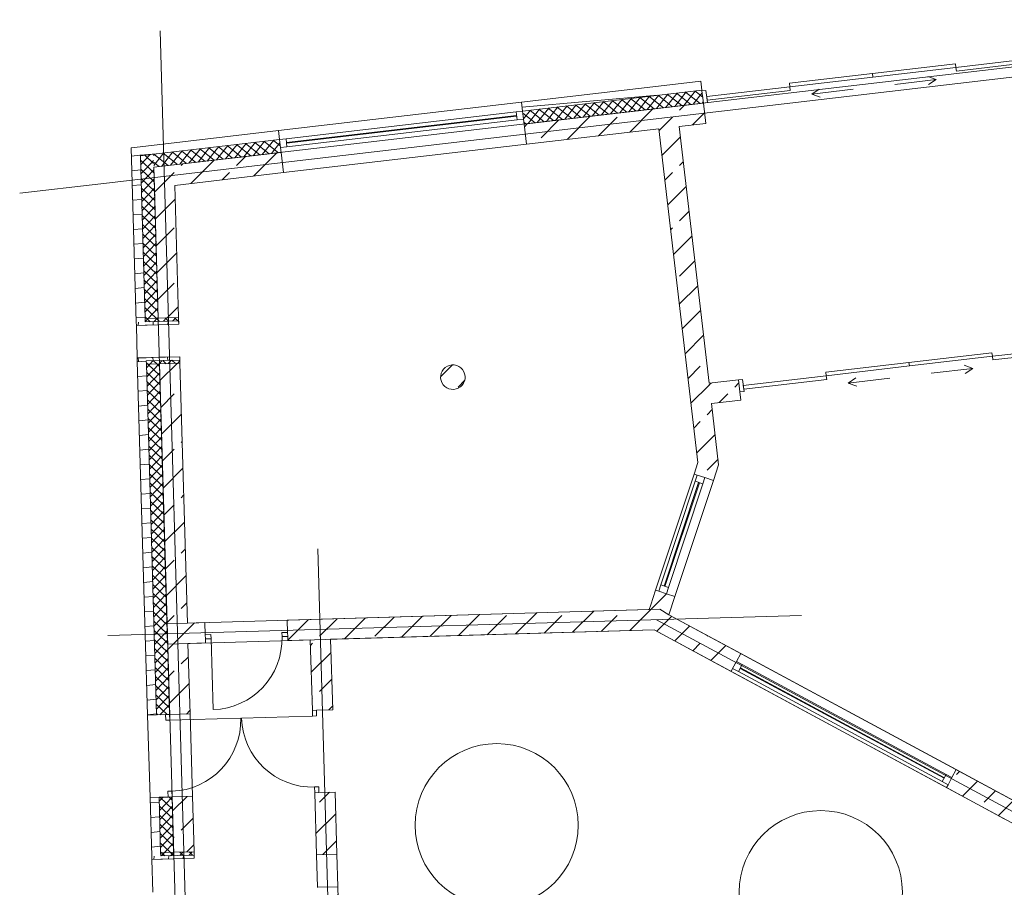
# Model space of a CAD drawing. Extents: x -22247 to 417655, y -187892 to 17509.
# Tile 18 of 62: x -16743 to -4673, y -72827 to -62191. Entities that reach past the tile are written whole.
import ezdxf
from ezdxf.lldxf.tags import DXFTag

# ---------------------------------------------------------------- set-up
doc = ezdxf.new("R2010")
doc.units = 0
doc.header["$LTSCALE"] = 50
for name, color, linetype, lineweight in [('02 Raster Gebäude', 7, 'Continuous', 25), ('20 Außenwände', 7, 'Continuous', 25), ('20 Dach Stb-Decke', 7, 'Continuous', 25), ('20 Innenwände', 7, 'Continuous', 25), ('20 Stützen', 7, 'Continuous', 25)]:
    doc.layers.add(name, color=color, linetype=linetype, lineweight=lineweight)
tags = doc.linetypes.add('Raster', pattern=[0.8, 0.4, -0.2, 0, -0.2]).pattern_tags.tags
tags[10:11] = [DXFTag(74, 4), DXFTag(75, 0), DXFTag(340, '0'), DXFTag(46, 1.0), DXFTag(50, 0.0), DXFTag(44, 0.0), DXFTag(45, 0.0)]
tags[8:9] = [DXFTag(74, 4), DXFTag(75, 0), DXFTag(340, '0'), DXFTag(46, 1.0), DXFTag(50, 0.0), DXFTag(44, 0.0), DXFTag(45, 0.0)]
tags[6:7] = [DXFTag(74, 4), DXFTag(75, 0), DXFTag(340, '0'), DXFTag(46, 1.0), DXFTag(50, 0.0), DXFTag(44, 0.0), DXFTag(45, 0.0)]
tags[4:5] = [DXFTag(74, 4), DXFTag(75, 0), DXFTag(340, '0'), DXFTag(46, 1.0), DXFTag(50, 0.0), DXFTag(44, 0.0), DXFTag(45, 0.0)]
tags = doc.linetypes.add('Öffnungslinie Tür Fenster', pattern=[0.46, 0.3, -0.16]).pattern_tags.tags
tags[6:7] = [DXFTag(74, 4), DXFTag(75, 0), DXFTag(340, '0'), DXFTag(46, 1.0), DXFTag(50, 0.0), DXFTag(44, 0.0), DXFTag(45, 0.0)]
tags[4:5] = [DXFTag(74, 4), DXFTag(75, 0), DXFTag(340, '0'), DXFTag(46, 1.0), DXFTag(50, 0.0), DXFTag(44, 0.0), DXFTag(45, 0.0)]
pattern_1 = [(5, (0, 0), (-15.68803, 179.31504), [])]
pattern_2 = [(316.6645, (0, 0), (54.90153, 58.18782), []), (46.6645, (0, 0), (-58.18782, 54.90153), [])]
pattern_3 = [(45, (0, 0), (-339.4113, 339.4113), []), (45, (-169.7, 169.7), (-339.4113, 339.4113), [360, -120])]
pattern_4 = [(231.6645, (0, 0), (-62.75138, 49.62121), []), (321.6645, (0, 0), (49.62121, 62.75138), [])]

msp = doc.modelspace()

# ---------------------------------------------------------------- hatches: boundary and pattern name
at = {"layer": '20 Außenwände', "linetype": 'Continuous', "lineweight": 0, "ltscale": 3.71293e-05}
h = msp.add_hatch(dxfattribs=at)
h.set_pattern_fill('Holz_Vollholz_Längsholz__7F', scale=1000, style=0, pattern_type=2)
h.set_pattern_definition(pattern_1)
h.paths.add_polyline_path([(-8844, -62998), (-10591, -63202), (-10578, -63311), (-8831, -63107)])
h = msp.add_hatch(dxfattribs=at)
h.set_pattern_fill('Holz_Vollholz_Längsholz__7F', scale=1000, style=0, pattern_type=2)
h.set_pattern_definition(pattern_1)
h.paths.add_polyline_path([(-8393, -62945), (-8844, -62998), (-8831, -63107), (-8380, -63054)])
h = msp.add_hatch(dxfattribs=at)
h.set_pattern_fill('Dämmung_hart_2_0009', scale=1000, style=0, pattern_type=2)
h.set_pattern_definition(pattern_4)
h.paths.add_polyline_path([(-10578, -63311), (-10560, -63470), (-8813, -63266), (-8831, -63107)])
h = msp.add_hatch(dxfattribs=at)
h.set_pattern_fill('Dämmung_hart_2_0009', scale=1000, style=0, pattern_type=2)
h.set_pattern_definition([(231.6645, (0, 0), (-62.75138, 49.62121), []), (321.6645, (0, 0), (49.62121, 62.75138), [])])
h.paths.add_polyline_path([(-8831, -63107), (-8813, -63266), (-8362, -63213), (-8380, -63054)])
h = msp.add_hatch(dxfattribs=at)
h.set_pattern_fill('Beton_Stahlbeton_0009', scale=1000, style=0, pattern_type=2)
h.set_pattern_definition(pattern_3)
h.paths.add_polyline_path([(-8362, -63213), (-8813, -63266), (-8783, -63514), (-8333, -63462)])
h = msp.add_hatch(dxfattribs=at)
h.set_pattern_fill('Beton_Stahlbeton_0009', scale=1000, style=0, pattern_type=2)
h.set_pattern_definition(pattern_3)
h.paths.add_polyline_path([(-8813, -63266), (-10560, -63470), (-10531, -63718), (-8783, -63514)])
h = msp.add_hatch(dxfattribs=at)
h.set_pattern_fill('Holz_Vollholz_Längsholz__7F', scale=1000, style=0, pattern_type=2)
h.set_pattern_definition(pattern_1)
h.paths.add_polyline_path([(-13571, -63550), (-15267, -63748), (-15264, -63859), (-13558, -63659)])
h = msp.add_hatch(dxfattribs=at)
h.set_pattern_fill('Dämmung_hart_2_0009', scale=1000, style=0, pattern_type=2)
h.set_pattern_definition(pattern_4)
h.paths.add_polyline_path([(-15104, -63840), (-15100, -64000), (-13539, -63818), (-13558, -63659)])
h = msp.add_hatch(dxfattribs=at)
h.set_pattern_fill('Holz_Vollholz_Längsholz__7F', scale=1000, style=0, pattern_type=2)
h.set_pattern_definition(pattern_1)
h.paths.add_polyline_path([(-15267, -63748), (-15377, -63761), (-15264, -63859)])
h = msp.add_hatch(dxfattribs=at)
h.set_pattern_fill('Holz_Vollholz_Längsholz__7F', scale=1000, style=0, pattern_type=2)
h.set_pattern_definition(pattern_1)
h.paths.add_polyline_path([(-15264, -63859), (-15377, -63761), (-15374, -63871)])
h = msp.add_hatch(dxfattribs=at)
h.set_pattern_fill('Dämmung_hart_2_0009', scale=1000, style=0, pattern_type=2)
h.set_pattern_definition(pattern_2)
h.paths.add_polyline_path([(-15104, -63840), (-15264, -63859), (-15100, -64000)])
h = msp.add_hatch(dxfattribs=at)
h.set_pattern_fill('Beton_Stahlbeton_0009', scale=1000, style=0, pattern_type=2)
h.set_pattern_definition(pattern_3)
h.paths.add_polyline_path([(-13539, -63818), (-14850, -63971), (-14843, -64222), (-13510, -64066)])
h = msp.add_hatch(dxfattribs=at)
h.set_pattern_fill('Holz_Vollholz_Längsholz__7F', scale=1000, style=0, pattern_type=2)
h.set_pattern_definition(pattern_1)
h.paths.add_polyline_path([(-15374, -63871), (-15315, -65898), (-15205, -65895), (-15264, -63859)])
h = msp.add_hatch(dxfattribs=at)
h.set_pattern_fill('Dämmung_hart_2_0009', scale=1000, style=0, pattern_type=2)
h.set_pattern_definition(pattern_2)
h.paths.add_polyline_path([(-15264, -63859), (-15259, -64019), (-15100, -64000)])
h = msp.add_hatch(dxfattribs=at)
h.set_pattern_fill('Dämmung_hart_2_0009', scale=1000, style=0, pattern_type=2)
h.set_pattern_definition(pattern_2)
h.paths.add_polyline_path([(-15259, -64019), (-15206, -65855), (-15046, -65851), (-15100, -64000)])
h = msp.add_hatch(dxfattribs=at)
h.set_pattern_fill('Beton_Stahlbeton_0009', scale=1000, style=0, pattern_type=2)
h.set_pattern_definition(pattern_3)
h.paths.add_polyline_path([(-14850, -63971), (-15100, -64000), (-14843, -64222)])
h = msp.add_hatch(dxfattribs=at)
h.set_pattern_fill('Beton_Stahlbeton_0009', scale=1000, style=0, pattern_type=2)
h.set_pattern_definition(pattern_3)
h.paths.add_polyline_path([(-14843, -64222), (-15100, -64000), (-15092, -64251)])
h = msp.add_hatch(dxfattribs=at)
h.set_pattern_fill('Beton_Stahlbeton_0009', scale=1000, style=0, pattern_type=2)
h.set_pattern_definition(pattern_3)
h.paths.add_polyline_path([(-15092, -64251), (-15046, -65851), (-14796, -65843), (-14843, -64222)])
h = msp.add_hatch(dxfattribs=at)
h.set_pattern_fill('Holz_Vollholz_Längsholz__7F', scale=1000, style=0, pattern_type=2)
h.set_pattern_definition([(85, (-15307.63, -66138.35), (-179.315, 15.69), [])])
h.paths.add_polyline_path([(-15315, -65898), (-15313, -65938), (-14794, -65923), (-14795, -65883)])
h = msp.add_hatch(dxfattribs=at)
h.set_pattern_fill('Dämmung_hart_2_0009', scale=1000, style=0, pattern_type=2)
h.set_pattern_definition(pattern_2)
h.paths.add_polyline_path([(-15206, -65855), (-15205, -65895), (-14795, -65883), (-14796, -65843)])
h = msp.add_hatch(dxfattribs=at)
h.set_pattern_fill('Holz_Vollholz_Längsholz__7F', scale=1000, style=0, pattern_type=2)
h.set_pattern_definition([(95, (-15307.63, -66138.35), (179.315, 15.69), [])])
h.paths.add_polyline_path([(-15301, -66378), (-14781, -66363), (-14782, -66323), (-15302, -66338)])
h = msp.add_hatch(dxfattribs=at)
h.set_pattern_fill('Holz_Vollholz_Längsholz__7F', scale=1000, style=0, pattern_type=2)
h.set_pattern_definition(pattern_1)
h.paths.add_polyline_path([(-15301, -66378), (-15203, -69728), (-15093, -69725), (-15191, -66375)])
h = msp.add_hatch(dxfattribs=at)
h.set_pattern_fill('Dämmung_hart_2_0009', scale=1000, style=0, pattern_type=2)
h.set_pattern_definition(pattern_2)
h.paths.add_polyline_path([(-15190, -66415), (-14780, -66403), (-14781, -66363), (-15191, -66375)])
h = msp.add_hatch(dxfattribs=at)
h.set_pattern_fill('Dämmung_hart_2_0009', scale=1000, style=0, pattern_type=2)
h.set_pattern_definition(pattern_2)
h.paths.add_polyline_path([(-15190, -66415), (-15093, -69725), (-14933, -69720), (-15030, -66410)])
h = msp.add_hatch(dxfattribs=at)
h.set_pattern_fill('Beton_Stahlbeton_0009', scale=1000, style=0, pattern_type=2)
h.set_pattern_definition(pattern_3)
h.paths.add_polyline_path([(-15030, -66410), (-14933, -69720), (-14684, -69713), (-14780, -66403)])
h = msp.add_hatch(dxfattribs=at)
h.set_pattern_fill('Holz_Vollholz_Längsholz__7F', scale=1000, style=0, pattern_type=2)
h.set_pattern_definition(pattern_1)
h.paths.add_polyline_path([(-15093, -69725), (-15203, -69728), (-15175, -70716), (-15065, -70713)])
h = msp.add_hatch(dxfattribs=at)
h.set_pattern_fill('Dämmung_hart_2_0009', scale=1000, style=0, pattern_type=2)
h.set_pattern_definition(pattern_2)
h.paths.add_polyline_path([(-14933, -69720), (-15093, -69725), (-15065, -70713), (-14905, -70709)])
h = msp.add_hatch(dxfattribs=at)
h.set_pattern_fill('Beton_Stahlbeton_0009', scale=1000, style=0, pattern_type=2)
h.set_pattern_definition(pattern_3)
h.paths.add_polyline_path([(-14684, -69713), (-14933, -69720), (-14905, -70709), (-14655, -70701)])
h = msp.add_hatch(dxfattribs=at)
h.set_pattern_fill('Holz_Vollholz_Längsholz__7F', scale=1000, style=0, pattern_type=2)
h.set_pattern_definition(pattern_1)
h.paths.add_polyline_path([(-15145, -71726), (-15124, -72446), (-15014, -72443), (-15035, -71723)])
h = msp.add_hatch(dxfattribs=at)
h.set_pattern_fill('Dämmung_hart_2_0009', scale=1000, style=0, pattern_type=2)
h.set_pattern_definition(pattern_2)
h.paths.add_polyline_path([(-14875, -71718), (-15035, -71723), (-15016, -72403), (-14856, -72398)])
h = msp.add_hatch(dxfattribs=at)
h.set_pattern_fill('Beton_Stahlbeton_0009', scale=1000, style=0, pattern_type=2)
h.set_pattern_definition(pattern_3)
h.paths.add_polyline_path([(-14625, -71711), (-14875, -71718), (-14856, -72398), (-14606, -72391)])
h = msp.add_hatch(dxfattribs=at)
h.set_pattern_fill('Dämmung_hart_2_0009', scale=1000, style=0, pattern_type=2)
h.set_pattern_definition(pattern_2)
h.paths.add_polyline_path([(-15016, -72403), (-15014, -72443), (-14605, -72431), (-14606, -72391)])
h = msp.add_hatch(dxfattribs=at)
h.set_pattern_fill('Holz_Vollholz_Längsholz__7F', scale=1000, style=0, pattern_type=2)
h.set_pattern_definition([(85, (-15117.37, -72685.62), (-179.315, 15.69), [])])
h.paths.add_polyline_path([(-15124, -72446), (-15123, -72486), (-14603, -72471), (-14605, -72431)])
at = {"layer": '20 Innenwände', "linetype": 'Continuous', "lineweight": 0, "ltscale": 3.71293e-05}
h = msp.add_hatch(dxfattribs=at)
h.set_pattern_fill('Beton_Stahlbeton_0009', scale=1000, style=0, pattern_type=2)
h.set_pattern_definition(pattern_3)
h.paths.add_polyline_path([(-8243, -67059), (-8659, -63500), (-8908, -63529), (-8430, -67620)])
h = msp.add_hatch(dxfattribs=at)
h.set_pattern_fill('Beton_Stahlbeton_0009', scale=1000, style=0, pattern_type=2)
h.set_pattern_definition(pattern_3)
h.paths.add_polyline_path([(-8292, -66648), (-8262, -66896), (-7902, -66854), (-7931, -66606)])
h = msp.add_hatch(dxfattribs=at)
h.set_pattern_fill('Beton_Stahlbeton_0009', scale=1000, style=0, pattern_type=2)
h.set_pattern_definition(pattern_3)
h.paths.add_polyline_path([(-8243, -67059), (-8430, -67620), (-8175, -67646)])
h = msp.add_hatch(dxfattribs=at)
h.set_pattern_fill('Beton_Stahlbeton_0009', scale=1000, style=0, pattern_type=2)
h.set_pattern_definition(pattern_3)
h.paths.add_polyline_path([(-8476, -67761), (-8411, -67782), (-8430, -67620)])
h = msp.add_hatch(dxfattribs=at)
h.set_pattern_fill('Beton_Stahlbeton_0009', scale=1000, style=0, pattern_type=2)
h.set_pattern_definition(pattern_3)
h.paths.add_polyline_path([(-8430, -67620), (-8411, -67782), (-8239, -67839), (-8175, -67646)])
h = msp.add_hatch(dxfattribs=at)
h.set_pattern_fill('Beton_Stahlbeton_0009', scale=1000, style=0, pattern_type=2)
h.set_pattern_definition(pattern_3)
h.paths.add_polyline_path([(-8948, -69185), (-9008, -69365), (-8784, -69485), (-8711, -69263)])
h = msp.add_hatch(dxfattribs=at)
h.set_pattern_fill('Beton_Stahlbeton_0009', scale=1000, style=0, pattern_type=2)
h.set_pattern_definition(pattern_3)
h.paths.add_polyline_path([(-9088, -69606), (-8784, -69485), (-9008, -69365)])
h = msp.add_hatch(dxfattribs=at)
h.set_pattern_fill('Beton_Stahlbeton_0009', scale=1000, style=0, pattern_type=2)
h.set_pattern_definition(pattern_3)
h.paths.add_polyline_path([(-13463, -69552), (-13456, -69802), (-8966, -69672), (-9027, -69423)])
h = msp.add_hatch(dxfattribs=at)
h.set_pattern_fill('Beton_Stahlbeton_0009', scale=1000, style=0, pattern_type=2)
h.set_pattern_definition(pattern_3)
h.paths.add_polyline_path([(-8784, -69485), (-9088, -69606), (-8864, -69726)])
h = msp.add_hatch(dxfattribs=at)
h.set_pattern_fill('Beton_Stahlbeton_0009', scale=1000, style=0, pattern_type=2)
h.set_pattern_definition(pattern_3)
h.paths.add_polyline_path([(-8864, -69726), (-8022, -70180), (-7904, -69960), (-8784, -69485)])
h = msp.add_hatch(dxfattribs=at)
h.set_pattern_fill('Beton_Stahlbeton_0009', scale=1000, style=0, pattern_type=2)
h.set_pattern_definition(pattern_3)
h.paths.add_polyline_path([(-14687, -69588), (-14680, -69838), (-14465, -69831), (-14473, -69581)])
h = msp.add_hatch(dxfattribs=at)
h.set_pattern_fill('Beton_Stahlbeton_0009', scale=1000, style=0, pattern_type=2)
h.set_pattern_definition(pattern_3)
h.paths.add_polyline_path([(-13181, -69794), (-13155, -70658), (-12906, -70650), (-12931, -69787)])
h = msp.add_hatch(dxfattribs=at)
h.set_pattern_fill('Beton_Stahlbeton_0009', scale=1000, style=0, pattern_type=2)
h.set_pattern_definition(pattern_3)
h.paths.add_polyline_path([(-5263, -71384), (-5382, -71604), (-4673, -71986), (-4554, -71766)])
h = msp.add_hatch(dxfattribs=at)
h.set_pattern_fill('Beton_Stahlbeton_0009', scale=1000, style=0, pattern_type=2)
h.set_pattern_definition(pattern_3)
h.paths.add_polyline_path([(-12876, -71660), (-13126, -71667), (-13104, -72427), (-12854, -72420)])
h = msp.add_hatch(dxfattribs=at)
h.set_pattern_fill('Beton_Stahlbeton_0009', scale=1000, style=0, pattern_type=2)
h.set_pattern_definition(pattern_3)
h.paths.add_polyline_path([(-13092, -72827), (-13044, -74506), (-12794, -74499), (-12843, -72820)])
at = {"layer": '20 Stützen', "linetype": 'Continuous', "lineweight": 0, "ltscale": 3.71293e-05}
h = msp.add_hatch(dxfattribs=at)
h.set_pattern_fill('Beton_Stahlbeton_0009', scale=1000, style=0, pattern_type=2)
h.set_pattern_definition(pattern_3)
h.paths.add_polyline_path([(-11452, -66722, 0.414214), (-11284, -66592, 0.414214), (-11415, -66424, 0.414214), (-11582, -66555, 0.414214)])

# ---------------------------------------------------------------- linework, layer by layer
at = {"layer": '02 Raster Gebäude', "color": 1, "linetype": 'Raster', "lineweight": 18, "ltscale": 0.000188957, "true_color": 0xf50000}
for p, q in [((-15750, -64202), (320, -62325)), ((-14994, -63328), (-15023, -62328)), ((-14994, -63328), (-14606, -76676)), ((-15750, -64202), (-16743, -64318)), ((-13059, -69678), (-13088, -68678)), ((-14664, -69712), (-8157, -69523)), ((-14664, -69712), (-8157, -69523)), ((-8157, -69523), (-7158, -69494)), ((-8157, -69523), (-7158, -69494)), ((-8056, -70020), (-8936, -69546)), ((-14664, -69712), (-15663, -69741)), ((-14664, -69712), (-15663, -69741)), ((-13059, -69678), (-12882, -75763)), ((-1494, -73559), (-8056, -70020))]:
    msp.add_line(p, q, dxfattribs=at)
at = {"layer": '20 Außenwände', "color": 7, "linetype": 'Continuous', "lineweight": 13, "ltscale": 3.71293e-05}
for p, q in [((-6290, -62850), (-5272, -62731)), ((-5272, -62731), (-5267, -62776)), ((-5267, -62776), (-4249, -62657)), ((-4243, -62702), (-5261, -62821)), ((-6290, -62850), (-7308, -62969)), ((-6285, -62895), (-6290, -62850)), ((-6285, -62895), (-6290, -62850)), ((-5267, -62776), (-6285, -62895)), ((-5261, -62821), (-5267, -62776)), ((-8393, -62945), (-8380, -63054)), ((-8393, -62945), (-8380, -63054)), ((-7308, -62969), (-7303, -63014)), ((-7303, -63014), (-6285, -62895)), ((-5507, -62925), (-6016, -62984)), ((-5507, -62925), (-5612, -62887)), ((-5507, -62925), (-5601, -62986)), ((-8831, -63107), (-10578, -63311)), ((-8380, -63054), (-8831, -63107)), ((-8380, -63054), (-8379, -63064)), ((-8380, -63054), (-8379, -63064)), ((-8379, -63064), (-8330, -63058)), ((-8379, -63064), (-8362, -63213)), ((-8362, -63213), (-8379, -63064)), ((-8379, -63064), (-8362, -63213)), ((-8379, -63064), (-8362, -63213)), ((-8330, -63058), (-8312, -63207)), ((-7303, -63014), (-8321, -63133)), ((-8316, -63178), (-7298, -63059)), ((-7298, -63059), (-7303, -63014)), ((-7034, -63103), (-6941, -63042)), ((-7034, -63103), (-6525, -63044)), ((-7034, -63103), (-6929, -63141)), ((-13571, -63550), (-10591, -63202)), ((-10591, -63202), (-10578, -63311)), ((-10591, -63202), (-10578, -63311)), ((-8362, -63213), (-8813, -63266)), ((-8312, -63207), (-8362, -63213)), ((-8362, -63213), (-8333, -63462)), ((-8362, -63213), (-8333, -63462)), ((-8321, -63133), (-8316, -63178)), ((-10658, -63320), (-13478, -63650)), ((-10652, -63365), (-13473, -63695)), ((-10578, -63311), (-10658, -63320)), ((-10658, -63320), (-10646, -63420)), ((-10578, -63311), (-10567, -63410)), ((-10578, -63311), (-10567, -63410)), ((-10578, -63311), (-10567, -63410)), ((-8813, -63266), (-10560, -63470)), ((-13472, -63705), (-10651, -63375)), ((-13467, -63749), (-10646, -63420)), ((-10646, -63420), (-10567, -63410)), ((-10567, -63410), (-10560, -63470)), ((-10567, -63410), (-10560, -63470)), ((-10560, -63470), (-10531, -63718)), ((-10560, -63470), (-10531, -63718)), ((-13571, -63550), (-13558, -63659)), ((-13571, -63550), (-13558, -63659)), ((-13558, -63659), (-15104, -63840)), ((-13478, -63650), (-13558, -63659)), ((-13558, -63659), (-13546, -63759)), ((-13558, -63659), (-13546, -63759)), ((-13558, -63659), (-13546, -63759)), ((-13510, -64066), (-10531, -63718)), ((-13467, -63749), (-13478, -63650)), ((-15104, -63840), (-15264, -63859)), ((-15104, -63840), (-15264, -63859)), ((-13539, -63818), (-14850, -63971)), ((-13546, -63759), (-13467, -63749)), ((-13546, -63759), (-13539, -63818)), ((-13546, -63759), (-13539, -63818)), ((-13539, -63818), (-13510, -64066)), ((-13539, -63818), (-13510, -64066)), ((-15264, -63859), (-15259, -64019)), ((-15259, -64019), (-15206, -65855)), ((-14850, -63971), (-15100, -64000)), ((-14850, -63971), (-15100, -64000)), ((-15100, -64000), (-15092, -64251)), ((-15092, -64251), (-15046, -65851)), ((-15315, -65898), (-15313, -65938)), ((-15206, -65855), (-15046, -65851)), ((-15206, -65855), (-15205, -65895)), ((-14795, -65883), (-15205, -65895)), ((-15205, -65895), (-14795, -65883)), ((-15046, -65851), (-14796, -65843)), ((-14796, -65843), (-14795, -65883)), ((-14794, -65923), (-14796, -65843)), ((-14795, -65883), (-14794, -65923)), ((-14794, -65923), (-15313, -65938)), ((-15313, -65938), (-15203, -65935)), ((-15203, -65935), (-15044, -65931)), ((-15044, -65931), (-14794, -65923)), ((-14782, -66323), (-15302, -66338)), ((-15302, -66338), (-15192, -66335)), ((-15301, -66378), (-15302, -66338)), ((-15192, -66335), (-15032, -66330)), ((-14781, -66363), (-15191, -66375)), ((-15191, -66375), (-14781, -66363)), ((-15190, -66415), (-15191, -66375)), ((-15032, -66330), (-14782, -66323)), ((-14781, -66363), (-14782, -66323)), ((-14782, -66323), (-14780, -66403)), ((-14780, -66403), (-14781, -66363)), ((-15190, -66415), (-15030, -66410)), ((-15190, -66415), (-15093, -69725)), ((-15030, -66410), (-14780, -66403)), ((-15030, -66410), (-14933, -69720)), ((-15093, -69725), (-15065, -70713)), ((-14933, -69720), (-14905, -70709)), ((-15065, -70713), (-15175, -70716)), ((-15065, -70713), (-15175, -70716)), ((-15145, -71726), (-15175, -70716)), ((-14955, -70710), (-15065, -70713)), ((-14955, -70710), (-15065, -70713)), ((-14905, -70709), (-14955, -70710)), ((-14905, -70709), (-14955, -70710)), ((-14905, -70709), (-14955, -70710)), ((-14905, -70709), (-14955, -70710)), ((-14955, -70710), (-14953, -70780)), ((-14655, -70701), (-14905, -70709)), ((-14655, -70701), (-14905, -70709)), ((-14903, -70779), (-14905, -70709)), ((-14625, -71711), (-14655, -70701)), ((-14953, -70780), (-14903, -70779)), ((-14903, -70779), (-14033, -70753)), ((-14927, -71650), (-14877, -71648)), ((-14925, -71720), (-14927, -71650)), ((-14877, -71648), (-14875, -71718)), ((-15035, -71723), (-15145, -71726)), ((-15035, -71723), (-15145, -71726)), ((-14925, -71720), (-15035, -71723)), ((-14925, -71720), (-15035, -71723)), ((-15035, -71723), (-15016, -72403)), ((-14875, -71718), (-14925, -71720)), ((-14875, -71718), (-14925, -71720)), ((-14875, -71718), (-14925, -71720)), ((-14875, -71718), (-14925, -71720)), ((-14625, -71711), (-14875, -71718)), ((-14625, -71711), (-14875, -71718)), ((-14875, -71718), (-14856, -72398)), ((-15016, -72403), (-14856, -72398)), ((-15016, -72403), (-15014, -72443)), ((-14856, -72398), (-14606, -72391)), ((-14606, -72391), (-14605, -72431)), ((-14603, -72471), (-14606, -72391)), ((-15124, -72446), (-15123, -72486)), ((-14603, -72471), (-15123, -72486)), ((-15123, -72486), (-15013, -72483)), ((-14605, -72431), (-15014, -72443)), ((-15014, -72443), (-14605, -72431)), ((-15013, -72483), (-14853, -72478)), ((-14853, -72478), (-14603, -72471)), ((-14605, -72431), (-14603, -72471))]:
    msp.add_line(p, q, dxfattribs=at)
at = {"layer": '20 Außenwände', "color": 7, "linetype": 'Öffnungslinie Tür Fenster', "lineweight": 13, "ltscale": 3.71293e-05}
for p, q in [((-14794, -65923), (-14796, -65843)), ((-15313, -65938), (-15203, -65935)), ((-15302, -66338), (-15313, -65938)), ((-15203, -65935), (-15044, -65931)), ((-15044, -65931), (-14794, -65923)), ((-15302, -66338), (-15192, -66335)), ((-15192, -66335), (-15032, -66330)), ((-15032, -66330), (-14782, -66323)), ((-14782, -66323), (-14780, -66403)), ((-14603, -72471), (-14606, -72391)), ((-15123, -72486), (-15013, -72483)), ((-15112, -72886), (-15123, -72486)), ((-15013, -72483), (-14853, -72478)), ((-14853, -72478), (-14603, -72471))]:
    msp.add_line(p, q, dxfattribs=at)
at = {"layer": '20 Außenwände', "color": 7, "linetype": 'Continuous', "lineweight": 13, "ltscale": 3.71293e-05}
for points in [[(-8844, -62998), (-10591, -63202)], [(-8393, -62945), (-8844, -62998)], [(-8659, -63500), (-8333, -63462)], [(-13571, -63550), (-15267, -63748)], [(-10531, -63718), (-8908, -63529)], [(-15377, -63761), (-15267, -63748)], [(-15377, -63761), (-15315, -65898)], [(-14843, -64222), (-13510, -64066)], [(-14796, -65843), (-14843, -64222)], [(-15301, -66378), (-15203, -69728)], [(-14687, -69588), (-14780, -66403)], [(-15203, -69728), (-15175, -70716)], [(-14655, -70701), (-14680, -69838)], [(-15145, -71726), (-15124, -72446)], [(-14606, -72391), (-14625, -71711)]]:
    msp.add_lwpolyline(points, dxfattribs=at)
msp.add_arc((-14903, -70779), 870, 271.6645, 1.6645, dxfattribs=at)
at = {"layer": '20 Dach Stb-Decke', "color": 7, "linetype": 'Öffnungslinie Tür Fenster', "lineweight": 13, "ltscale": 3.71293e-05}
for points in [[(-15100, -64000), (-14930, -69845), (-8966, -69672), (-1347, -73780), (3218, -79913), (11047, -75271), (7566, -69400), (4588, -69278), (386, -62191)], [(-14937, -69595), (-14687, -69588), (-8896, -69419), (-8784, -69485), (-1179, -73586), (3286, -79582), (7483, -77094), (9708, -75774), (12674, -80783), (13620, -82371), (11682, -83521), (13237, -86157), (13224, -86164), (21960, -100904), (27285, -97747), (30639, -95758), (35259, -103551), (29637, -115981), (9684, -104767), (-6441, -100944), (-6851, -86849), (-14744, -76246)]]:
    msp.add_lwpolyline(points, close=True, dxfattribs=at)
for points in [[(-9896, -72066, 1), (-11896, -72066, 1)], [(-7923, -72887, 1), (-5923, -72887, 1)]]:
    msp.add_lwpolyline(points, format="xyb", close=True, dxfattribs=at)
at = {"layer": '20 Innenwände', "color": 7, "linetype": 'Continuous', "lineweight": 13, "ltscale": 3.71293e-05}
for p, q in [((-4818, -66317), (-3800, -66198)), ((-3795, -66243), (-4813, -66362)), ((-5842, -66392), (-4824, -66273)), ((-4818, -66317), (-5836, -66436)), ((-4824, -66273), (-4818, -66317)), ((-4813, -66362), (-4818, -66317)), ((-5842, -66392), (-6860, -66511)), ((-6855, -66555), (-5836, -66436)), ((-5836, -66436), (-5842, -66392)), ((-5836, -66436), (-5842, -66392)), ((-5059, -66466), (-5568, -66526)), ((-5059, -66466), (-5164, -66428)), ((-5059, -66466), (-5153, -66528)), ((-7881, -66600), (-7931, -66606)), ((-7931, -66606), (-7914, -66755)), ((-7931, -66606), (-7914, -66755)), ((-7931, -66606), (-7914, -66755)), ((-7931, -66606), (-7914, -66755)), ((-7864, -66749), (-7881, -66600)), ((-6855, -66555), (-7873, -66674)), ((-7867, -66719), (-6849, -66600)), ((-6860, -66511), (-6855, -66555)), ((-6849, -66600), (-6855, -66555)), ((-6586, -66645), (-6493, -66583)), ((-6586, -66645), (-6077, -66585)), ((-7873, -66674), (-7867, -66719)), ((-6586, -66645), (-6481, -66683)), ((-7914, -66755), (-7864, -66749)), ((-7914, -66755), (-7902, -66854)), ((-7914, -66755), (-7902, -66854)), ((-8948, -69185), (-8476, -67761)), ((-8438, -67773), (-8476, -67761)), ((-8438, -67773), (-8476, -67761)), ((-8463, -67849), (-8438, -67773)), ((-8343, -67805), (-8438, -67773)), ((-8343, -67805), (-8438, -67773)), ((-8343, -67805), (-8438, -67773)), ((-8343, -67805), (-8368, -67881)), ((-8239, -67839), (-8343, -67805)), ((-8239, -67839), (-8343, -67805)), ((-8885, -69121), (-8463, -67849)), ((-8842, -69135), (-8421, -67863)), ((-8411, -67867), (-8833, -69138)), ((-8368, -67881), (-8790, -69153)), ((-8711, -69263), (-8239, -67839)), ((-8368, -67881), (-8463, -67849)), ((-8910, -69197), (-8885, -69121)), ((-8885, -69121), (-8790, -69153)), ((-8790, -69153), (-8815, -69229)), ((-8910, -69197), (-8948, -69185)), ((-8910, -69197), (-8948, -69185)), ((-8815, -69229), (-8910, -69197)), ((-8815, -69229), (-8910, -69197)), ((-8815, -69229), (-8910, -69197)), ((-8711, -69263), (-8815, -69229)), ((-8711, -69263), (-8815, -69229)), ((-14468, -69731), (-14473, -69581)), ((-14468, -69731), (-14473, -69581)), ((-13459, -69702), (-13463, -69552)), ((-13459, -69702), (-13463, -69552)), ((-14468, -69731), (-14398, -69729)), ((-14467, -69781), (-14468, -69731)), ((-14467, -69781), (-14468, -69731)), ((-14467, -69781), (-14468, -69731)), ((-14467, -69781), (-14468, -69731)), ((-14398, -69729), (-14397, -69779)), ((-13459, -69702), (-13529, -69704)), ((-13529, -69704), (-13527, -69754)), ((-13527, -69754), (-13457, -69752)), ((-13457, -69752), (-13459, -69702)), ((-13457, -69752), (-13459, -69702)), ((-13457, -69752), (-13459, -69702)), ((-13457, -69752), (-13459, -69702)), ((-13456, -69802), (-13457, -69752)), ((-13456, -69802), (-13457, -69752)), ((-14397, -69779), (-14467, -69781)), ((-14465, -69831), (-14467, -69781)), ((-14465, -69831), (-14467, -69781)), ((-14397, -69779), (-14371, -70649)), ((-7904, -69960), (-7956, -70057)), ((-7904, -69960), (-7956, -70057)), ((-5263, -71384), (-7904, -69960)), ((-7956, -70057), (-8003, -70145)), ((-7956, -70057), (-8003, -70145)), ((-7956, -70057), (-8003, -70145)), ((-7885, -70095), (-7956, -70057)), ((-7933, -70183), (-7885, -70095)), ((-5386, -71443), (-7885, -70095)), ((-8003, -70145), (-8022, -70180)), ((-8003, -70145), (-8022, -70180)), ((-5382, -71604), (-8022, -70180)), ((-8003, -70145), (-7933, -70183)), ((-7933, -70183), (-5433, -71531)), ((-7912, -70143), (-5412, -71491)), ((-5407, -71483), (-7907, -70135)), ((-13153, -70728), (-14023, -70753)), ((-13155, -70658), (-13105, -70656)), ((-13155, -70658), (-13105, -70656)), ((-13155, -70658), (-13105, -70656)), ((-13155, -70658), (-13105, -70656)), ((-13153, -70728), (-13155, -70658)), ((-13103, -70726), (-13153, -70728)), ((-13105, -70656), (-12906, -70650)), ((-13105, -70656), (-12906, -70650)), ((-13105, -70656), (-13103, -70726)), ((-5386, -71443), (-5433, -71531)), ((-5315, -71481), (-5386, -71443)), ((-5263, -71384), (-5315, -71481)), ((-5263, -71384), (-5315, -71481)), ((-5433, -71531), (-5363, -71569)), ((-5363, -71569), (-5382, -71604)), ((-5363, -71569), (-5382, -71604)), ((-5315, -71481), (-5363, -71569)), ((-5315, -71481), (-5363, -71569)), ((-5315, -71481), (-5363, -71569)), ((-13078, -71596), (-13128, -71597)), ((-13128, -71597), (-13126, -71667)), ((-13126, -71667), (-13076, -71666)), ((-13126, -71667), (-13076, -71666)), ((-13126, -71667), (-13076, -71666)), ((-13126, -71667), (-13076, -71666)), ((-13076, -71666), (-13078, -71596)), ((-13076, -71666), (-12876, -71660)), ((-13076, -71666), (-12876, -71660)), ((-13104, -72427), (-12854, -72420)), ((-13104, -72427), (-12854, -72420)), ((-12854, -72420), (-12843, -72820)), ((-13104, -72427), (-13092, -72827)), ((-13092, -72827), (-12843, -72820)), ((-13092, -72827), (-12843, -72820))]:
    msp.add_line(p, q, dxfattribs=at)
for points in [[(-8908, -63529), (-8430, -67620)], [(-8292, -66648), (-8659, -63500)], [(-7931, -66606), (-8292, -66648)], [(-8262, -66896), (-7902, -66854)], [(-8175, -67646), (-8262, -66896)], [(-8430, -67620), (-8476, -67761)], [(-8239, -67839), (-8175, -67646)], [(-8948, -69185), (-9008, -69365)], [(-8784, -69485), (-8711, -69263)], [(-9027, -69423), (-9008, -69365)], [(-9027, -69423), (-13463, -69552)], [(-7904, -69960), (-8784, -69485)], [(-14473, -69581), (-14687, -69588)], [(-12931, -69787), (-8966, -69672)], [(-8966, -69672), (-8022, -70180)], [(-14680, -69838), (-14465, -69831)], [(-13456, -69802), (-13181, -69794)], [(-13181, -69794), (-13155, -70658)], [(-12906, -70650), (-12931, -69787)], [(-4554, -71766), (-5263, -71384)], [(-13126, -71667), (-13104, -72427)], [(-12854, -72420), (-12876, -71660)], [(-5382, -71604), (-4673, -71986)], [(-12794, -74499), (-12843, -72820)]]:
    msp.add_lwpolyline(points, dxfattribs=at)
for centre, start, end in [((-14397, -69779), 271.6645, 1.6645), ((-13153, -70728), 181.6645, 271.6645)]:
    msp.add_arc(centre, 870, start, end, dxfattribs=at)
at = {"layer": '20 Stützen', "color": 7, "linetype": 'Continuous', "lineweight": 13, "ltscale": 3.71293e-05}
msp.add_lwpolyline([(-11452, -66722, 0.414214), (-11284, -66592, 0.414214), (-11415, -66424, 0.414214), (-11582, -66555, 0.414214)], format="xyb", close=True, dxfattribs=at)

doc.saveas('drawing.dxf')
